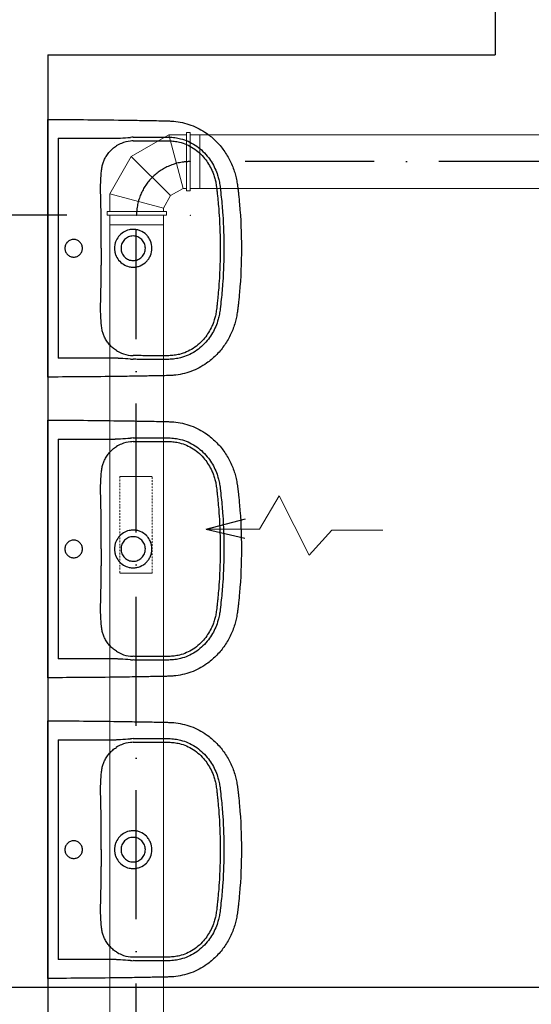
# Model space of a CAD drawing. Header units: millimetres. Extents: x 6491141 to 6692158, y 1846388 to 1929513.
# Tile 223 of 245: x 6664480 to 6665670, y 1901168 to 1903460. Entities that reach past the tile are written whole.
import ezdxf

# ---------------------------------------------------------------- set-up
doc = ezdxf.new("R2010")
doc.units = ezdxf.units.MM
doc.linetypes.add('ACAD_ISO10W100', pattern=[18, 12, -3, 0, -3])
doc.linetypes.add('DASHDOT', pattern=[1, 0.5, -0.25, 0, -0.25])
for name, color, linetype, lineweight in [('Koty VzT', 7, 'Continuous', 15), ('VZT', 130, 'Continuous', 18), ('VzT odtah', 3, 'Continuous', 18)]:
    doc.layers.add(name, color=color, linetype=linetype, lineweight=lineweight)
for name, color, linetype in [('Osy VzT', 253, 'ACAD_ISO10W100'), ('Stavba', 152, 'Continuous'), ('VzT šipky', 7, 'Continuous')]:
    doc.layers.add(name, color=color, linetype=linetype)
doc.styles.add('romans', font='arial.ttf', dxfattribs={"width": 0.8, "height": 140})
doc.dimstyles.new('koty50', dxfattribs={"dimtxt": 100, "dimasz": 100, "dimexe": 20, "dimexo": 100, "dimgap": 50, "dimtad": 3, "dimdec": 0, "dimtxsty": 'romans', "dimblk": 'OBLIQUE', "dimcen": -3, "dimclrd": 7, "dimclre": 7, "dimclrt": 7, "dimadec": 0, "dimazin": 0, "dimtfac": 1, "dimtdec": 0, "dimtmove": 0, "dimatfit": 3, "dimldrblk": 'OPEN30', "dimfxl": 1, "dimarcsym": 0})

# ---------------------------------------------------------------- blocks, each defined once
blk = doc.blocks.new('_Oblique')
at = {"color": 0, "lineweight": -2}
blk.add_line((-0.5, -0.5), (0.5, 0.5), dxfattribs=at)
blk = doc.blocks.new('*D12')
at = {"layer": 'DEFPOINTS', "color": 0, "transparency": 16777216}
for p in [(6663581, 1903004.7), (6664689.3, 1903004.7, -4), (6664689.3, 1899982.2, -4)]:
    blk.add_point(p, dxfattribs=at)
at = {"layer": 'Koty VzT', "color": 7, "lineweight": -2, "transparency": 16777216}
for p, q in [((6664589.3, 1903004.7), (6663561, 1903004.7)), ((6663581, 1899982.2), (6663581, 1903004.7)), ((6664589.3, 1899982.2), (6663561, 1899982.2))]:
    blk.add_line(p, q, dxfattribs=at)
at = {"layer": 'Koty VzT', "color": 7, "lineweight": -2, "transparency": 16777216, "xscale": 100, "yscale": 100, "zscale": 100}
for p, rotation in [((6663581, 1903004.7), 90), ((6663581, 1899982.2), 270)]:
    blk.add_blockref('_Oblique', p, dxfattribs=dict(at, rotation=rotation))
at = {"layer": 'Koty VzT', "color": 7, "transparency": 16777216, "insert": (6663459.5, 1901493.4), "char_height": 140, "attachment_point": 5, "rotation": 90, "style": 'romans'}
blk.add_mtext('3000', dxfattribs=at)
blk = doc.blocks.new('_Open30')
at = {"color": 0, "linetype": 'ByBlock', "lineweight": -2}
for p, q in [((-1, 0.268), (0, 0)), ((0, 0), (-1, -0.268)), ((0, 0), (-1, 0))]:
    blk.add_line(p, q, dxfattribs=at)

msp = doc.modelspace()

# ---------------------------------------------------------------- linework, layer by layer
at = {"layer": 'Osy VzT', "ltscale": 25}
for p, q in [((6673406.5, 1903129.4, -4), (6664899, 1903129.4, -4)), ((6664750.7, 1900015.7), (6664750.7, 1902971.8))]:
    msp.add_line(p, q, dxfattribs=at)
msp.add_arc((6664876.7, 1903004.5, -4), 125, 90, 180, dxfattribs=at)
at = {"layer": 'Stavba'}
for p, q in [((6665585.7, 1903877.8), (6665585.7, 1903377.8)), ((6664545.7, 1903377.8), (6665585.7, 1903377.8)), ((6664545.7, 1903377.8), (6664545.7, 1899567.8)), ((6664545.7, 1902640.6), (6664545.7, 1903215)), ((6664569.4, 1903183.7), (6664569.4, 1902671.8)), ((6664569.4, 1903183.7), (6664700.4, 1903183.7)), ((6664700.4, 1903172.9), (6664700.4, 1903172.9)), ((6664668.9, 1903091.5), (6664668.9, 1903091.6)), ((6664668.9, 1902764), (6664668.9, 1902764)), ((6664700.4, 1902671.8), (6664569.4, 1902671.8)), ((6664545.7, 1901940.6), (6664545.7, 1902515)), ((6664569.4, 1902483.7), (6664569.4, 1901971.8)), ((6664569.4, 1902483.7), (6664700.4, 1902483.7)), ((6664700.4, 1902472.9), (6664700.4, 1902472.9)), ((6664668.9, 1902391.5), (6664668.9, 1902391.6)), ((6664668.9, 1902064), (6664668.9, 1902064)), ((6664700.4, 1901971.8), (6664569.4, 1901971.8)), ((6664545.7, 1901240.6), (6664545.7, 1901815)), ((6664569.4, 1901783.7), (6664569.4, 1901271.8)), ((6664569.4, 1901783.7), (6664700.4, 1901783.7)), ((6664700.4, 1901772.9), (6664700.4, 1901772.9)), ((6664668.9, 1901691.5), (6664668.9, 1901691.6)), ((6664668.9, 1901364), (6664668.9, 1901364)), ((6664700.4, 1901271.8), (6664569.4, 1901271.8)), ((6659435.6, 1901207.8), (6682005.6, 1901207.8))]:
    msp.add_line(p, q, dxfattribs=at)
for centre, radius, start, end in [((6664534.2, 1906100.1), 2921.3, 273.5337, 273.9922), ((6664745.9, 1903098.3), 79.3, 95.7787, 111.7851), ((6664752.5, 1902972.8), 213.6, 92.2856, 93.9922), ((6664748.1, 1903077.1), 100.7, 92.346, 95.7787), ((6664741, 1903110.5), 66.2, 111.7851, 123.2172), ((6664744, 1902928.5), 43.2, 90.0338, 102.5663), ((6656090.7, 1902948.5), 8579.1, 359.8615, 0.12365), ((6672375.9, 1902909.2), 7706.2, 179.8615, 180.15334), ((6664744, 1902927), 43.2, 257.4217, 269.9782), ((6664743.7, 1902750.3), 72, 237.2465, 247.7513), ((6664582.4, 1900488.7), 2186.5, 85.9307, 86.5434), ((6664744.9, 1902753), 75, 247.7513, 264.6849), ((6664751.5, 1902865.1), 195.9, 265.9307, 267.7915), ((6664750.7, 1902815.7), 137.9, 264.6849, 267.1904), ((6664534.2, 1905400.1), 2921.3, 273.5337, 273.9922), ((6664752.5, 1902272.8), 213.6, 92.2856, 93.9922), ((6664741, 1902410.5), 66.2, 111.7851, 123.2172), ((6664745.9, 1902398.3), 79.3, 95.7787, 111.7851), ((6664748.1, 1902377.1), 100.7, 92.346, 95.7787), ((6656090.7, 1902248.5), 8579.1, 359.8615, 0.12365), ((6664744, 1902228.5), 43.2, 90.0338, 102.5663), ((6672375.9, 1902209.2), 7706.2, 179.8615, 180.15334), ((6664744, 1902227), 43.2, 257.4217, 269.9782), ((6664743.7, 1902050.3), 72, 237.2465, 247.7513), ((6664744.9, 1902053), 75, 247.7513, 264.6849), ((6664582.4, 1899788.7), 2186.5, 85.9307, 86.5434), ((6664751.5, 1902165.1), 195.9, 265.9307, 267.7915), ((6664750.7, 1902115.7), 137.9, 264.6849, 267.1904), ((6664534.2, 1904700.1), 2921.3, 273.5337, 273.9922), ((6664745.9, 1901698.3), 79.3, 95.7787, 111.7851), ((6664752.5, 1901572.8), 213.6, 92.2856, 93.9922), ((6664748.1, 1901677.1), 100.7, 92.346, 95.7787), ((6664741, 1901710.5), 66.2, 111.7851, 123.2172), ((6664744, 1901528.5), 43.2, 90.0338, 102.5663), ((6656090.7, 1901548.5), 8579.1, 359.8615, 0.12365), ((6672375.9, 1901509.2), 7706.2, 179.8615, 180.15334), ((6664744, 1901527), 43.2, 257.4217, 269.9782), ((6664743.7, 1901350.3), 72, 237.2465, 247.7513), ((6664582.4, 1899088.7), 2186.5, 85.9307, 86.5434), ((6664744.9, 1901353), 75, 247.7513, 264.6849), ((6664750.7, 1901415.7), 137.9, 264.6849, 267.1904), ((6664751.5, 1901465.1), 195.9, 265.9307, 267.7915)]:
    msp.add_arc(centre, radius, start, end, dxfattribs=at)
for points, degree, knots in [([(6664545.7, 1903227.7), (6664545.7, 1903227.8), (6664561.1, 1903227.7), (6664569.4, 1903227.6)], 1, [600.373143, 600.373143, 600.51024, 615.933195, 624.329372, 624.329372]), ([(6664569.4, 1903227.6), (6664595.7, 1903227.5), (6664649.2, 1903227.1), (6664718, 1903226.2), (6664766.2, 1903225.4), (6664794.2, 1903224.9), (6664809.3, 1903224.6), (6664822.1, 1903224.3), (6664828.8, 1903224.1), (6664834.4, 1903223.8), (6664850.5, 1903222.5), (6664878.9, 1903216.3), (6664911.8, 1903198.9), (6664936.9, 1903177.7), (6664955.5, 1903155.8), (6664970.4, 1903130.9), (6664979, 1903109), (6664983.7, 1903091.3), (6664985.7, 1903079.9), (6664987, 1903069.9), (6664988, 1903061.5), (6664989.5, 1903048.3), (6664993.8, 1903003.8), (6664995.7, 1902961.9), (6664995.7, 1902927.8)], 3, [624.329372, 624.329372, 624.329372, 624.329372, 702.954481, 784.872453, 830.951627, 847.339519, 869.099473, 876.286618, 885.594721, 889.203185, 893.06913, 934.29152, 975.506743, 1003.663293, 1032.591568, 1061.523462, 1090.200355, 1103.007356, 1116.545068, 1124.93032, 1133.080278, 1141.824147, 1164.862029, 1267.315864, 1267.315864, 1267.315864, 1267.315864]), ([(6664743.9, 1903186.2), (6664745.9, 1903186.3), (6664750.1, 1903186.4), (6664755.1, 1903186.4), (6664761.8, 1903186.4), (6664768.3, 1903186.5), (6664780.6, 1903186.6), (6664791.1, 1903186.6), (6664801.3, 1903186.6), (6664807.6, 1903186.6), (6664814.5, 1903186.6), (6664821.1, 1903186.6), (6664827.5, 1903186.4), (6664833.9, 1903186.1), (6664843.2, 1903185.1), (6664855.9, 1903182.7), (6664871.9, 1903177.2), (6664888.1, 1903168.4), (6664903.2, 1903156.8), (6664919.8, 1903139.3), (6664932.4, 1903119.1), (6664939.9, 1903099.9), (6664942.9, 1903089), (6664944.5, 1903081.4), (6664945.5, 1903075.1), (6664946.9, 1903063.6), (6664949.5, 1903040.4), (6664953.6, 1902993.6), (6664954.9, 1902953.8), (6664954.9, 1902927.8)], 3, [175.048841, 175.048841, 175.048841, 175.048841, 180.891155, 187.66553, 190.097243, 200.971297, 207.107662, 226.924402, 232.691241, 237.690518, 245.872119, 253.117634, 257.691167, 265.085682, 272.24233, 285.758915, 303.884333, 322.571574, 341.132044, 360.794246, 394.866598, 411.87741, 422.527365, 428.832371, 434.893076, 441.844009, 463.483086, 504.881463, 582.882709, 582.882709, 582.882709, 582.882709]), ([(6664743.9, 1903177.7), (6664745.8, 1903177.8), (6664749, 1903177.8), (6664754, 1903177.8), (6664761.9, 1903177.8), (6664770.4, 1903177.9), (6664780.8, 1903178), (6664789.8, 1903178), (6664802.5, 1903178), (6664814.8, 1903178), (6664825.9, 1903178), (6664833.3, 1903177.7), (6664841.5, 1903176.9), (6664853.3, 1903174.7), (6664868.3, 1903169.7), (6664883.9, 1903161.2), (6664898, 1903150.2), (6664913.6, 1903133.6), (6664924.2, 1903116.5), (6664930.3, 1903101.7), (6664933.1, 1903093.4), (6664935, 1903086.4), (6664936.4, 1903079.3), (6664937.3, 1903073.3), (6664938.3, 1903065.7), (6664939.3, 1903056.2), (6664941.5, 1903035.7), (6664945.1, 1902992.7), (6664946.5, 1902953.6), (6664946.5, 1902927.8)], 3, [979.515725, 979.515725, 979.515725, 979.515725, 984.998793, 989.193783, 994.506217, 1008.836262, 1014.564091, 1025.67181, 1035.775102, 1052.873813, 1062.576161, 1068.957794, 1075.078432, 1087.407323, 1104.896786, 1122.232394, 1140.496235, 1158.413781, 1190.38659, 1200.50569, 1206.374096, 1216.605643, 1222.213255, 1228.037047, 1234.961214, 1245.092548, 1256.793198, 1296.845648, 1374.248337, 1374.248337, 1374.248337, 1374.248337]), ([(6664668.9, 1903091.6), (6664669, 1903094.2), (6664669.4, 1903099.3), (6664670.1, 1903108), (6664671.3, 1903117.1), (6664673.7, 1903126.5), (6664677.3, 1903135.4), (6664682.4, 1903144.1), (6664688.9, 1903152.5), (6664696.3, 1903159.9), (6664701.9, 1903164), (6664704.8, 1903165.9)], 3, [850.913163, 850.913163, 850.913163, 850.913163, 858.963388, 866.231581, 877.085686, 886.260054, 895.260314, 905.875022, 916.564351, 927.072225, 937.310546, 937.310546, 937.310546, 937.310546]), ([(6664669.8, 1902967), (6664669.7, 1902979.5), (6664669.6, 1902996.1), (6664669.1, 1903022.2), (6664668.5, 1903040.7), (6664668.2, 1903060.4), (6664668.2, 1903073.4), (6664668.5, 1903084), (6664668.8, 1903089.2), (6664668.9, 1903091.5)], 3, [726.376125, 726.376125, 726.376125, 726.376125, 763.622224, 776.430836, 804.676477, 819.055623, 835.490807, 843.719456, 850.904433, 850.904433, 850.904433, 850.904433]), ([(6664734.6, 1902970.7), (6664729.8, 1902969.7), (6664720.6, 1902965.9), (6664709.4, 1902955.9), (6664703.4, 1902944.9), (6664700.9, 1902935.3), (6664700.5, 1902930.3), (6664700.5, 1902927.8)], 3, [9.459226, 9.459226, 9.459226, 9.459226, 24.117237, 38.862114, 53.669389, 61.303478, 68.668558, 68.668558, 68.668558, 68.668558]), ([(6664787.4, 1902927.8), (6664787.4, 1902933.6), (6664785.7, 1902942.3), (6664780.3, 1902952.5), (6664773, 1902961.4), (6664763.4, 1902967.9), (6664752.4, 1902971.2), (6664746.8, 1902971.8), (6664743.9, 1902971.8)], 3, [-68.665418, -68.665418, -68.665418, -68.665418, -51.296816, -42.590342, -34.181869, -16.861064, -8.510528, 0, 0, 0, 0]), ([(6664625.9, 1902927.8), (6664625.9, 1902930.5), (6664624.8, 1902935.8), (6664620.3, 1902942.7), (6664613.6, 1902947.3), (6664605.6, 1902948.9), (6664597.6, 1902947.3), (6664590.8, 1902942.7), (6664586.3, 1902935.9), (6664585.2, 1902930.5), (6664585.2, 1902927.8)], 3, [0, 0, 0, 0, 8.041153, 16.003729, 24.145465, 32.059, 40.064065, 48.100306, 56.065262, 64.20975, 64.20975, 64.20975, 64.20975]), ([(6664743.9, 1902956.4), (6664742, 1902956.4), (6664738.3, 1902956), (6664732.9, 1902954.4), (6664728, 1902951.7), (6664723.8, 1902948.1), (6664720.3, 1902943.8), (6664716.8, 1902937.2), (6664715.6, 1902931.6), (6664715.6, 1902927.8)], 3, [44.736035, 44.736035, 44.736035, 44.736035, 50.403646, 55.91951, 61.571197, 67.020032, 72.442686, 78.078755, 89.405769, 89.405769, 89.405769, 89.405769]), ([(6664772.2, 1902927.8), (6664772.2, 1902929.7), (6664771.9, 1902933.5), (6664770.2, 1902938.9), (6664767.6, 1902943.8), (6664764.1, 1902948.1), (6664759.8, 1902951.7), (6664753.3, 1902955.3), (6664747.7, 1902956.4), (6664743.9, 1902956.4)], 3, [0, 0, 0, 0, 5.771404, 11.358994, 16.760694, 22.424371, 27.849839, 33.48032, 44.736035, 44.736035, 44.736035, 44.736035]), ([(6664995.7, 1902927.8), (6664995.7, 1902893.6), (6664993.8, 1902851.8), (6664989.5, 1902807.3), (6664988, 1902794.1), (6664987, 1902785.7), (6664985.7, 1902775.7), (6664983.7, 1902764.3), (6664979, 1902746.6), (6664970.4, 1902724.7), (6664955.5, 1902699.8), (6664936.9, 1902677.9), (6664911.8, 1902656.7), (6664878.9, 1902639.3), (6664850.5, 1902633.1), (6664834.4, 1902631.8), (6664828.8, 1902631.4), (6664822.1, 1902631.3), (6664809.3, 1902631), (6664794.2, 1902630.7), (6664766.2, 1902630.2), (6664718, 1902629.4), (6664649.2, 1902628.5), (6664595.7, 1902628.3), (6664569.4, 1902628)], 3, [-642.986491, -642.986491, -642.986491, -642.986491, -540.532657, -517.494775, -508.750906, -500.600948, -492.215696, -478.677984, -465.870983, -437.194089, -408.262196, -379.333921, -351.177371, -309.962147, -268.739757, -264.873812, -261.265349, -251.957246, -244.770101, -223.010147, -206.622255, -160.54308, -78.625109, 0, 0, 0, 0]), ([(6664585.2, 1902927.8), (6664585.2, 1902925.1), (6664586.3, 1902919.7), (6664590.8, 1902912.9), (6664597.6, 1902908.3), (6664605.6, 1902906.7), (6664613.6, 1902908.3), (6664620.3, 1902912.9), (6664624.8, 1902919.8), (6664625.9, 1902925.1), (6664625.9, 1902927.8)], 3, [64.20975, 64.20975, 64.20975, 64.20975, 72.354238, 80.319194, 88.355435, 96.3605, 104.274035, 112.415771, 120.378347, 128.4195, 128.4195, 128.4195, 128.4195]), ([(6664700.5, 1902927.8), (6664700.5, 1902925.3), (6664700.9, 1902920.3), (6664703.4, 1902910.7), (6664709.4, 1902899.7), (6664720.6, 1902889.7), (6664729.8, 1902885.9), (6664734.6, 1902884.9)], 3, [68.668558, 68.668558, 68.668558, 68.668558, 76.033638, 83.667727, 98.475003, 113.219879, 127.877891, 127.877891, 127.877891, 127.877891]), ([(6664715.6, 1902927.8), (6664715.6, 1902924), (6664716.8, 1902918.4), (6664720.3, 1902911.8), (6664723.8, 1902907.5), (6664728, 1902903.9), (6664732.9, 1902901.2), (6664738.3, 1902899.6), (6664742, 1902899.2), (6664743.9, 1902899.2)], 3, [89.405769, 89.405769, 89.405769, 89.405769, 100.732783, 106.368852, 111.791506, 117.240341, 122.892028, 128.407892, 134.075503, 134.075503, 134.075503, 134.075503]), ([(6664743.9, 1902899.2), (6664747.7, 1902899.2), (6664753.3, 1902900.3), (6664759.8, 1902903.9), (6664764.1, 1902907.5), (6664767.6, 1902911.8), (6664770.2, 1902916.7), (6664771.9, 1902922.1), (6664772.2, 1902925.9), (6664772.2, 1902927.8)], 3, [134.075503, 134.075503, 134.075503, 134.075503, 145.331218, 150.961699, 156.387167, 162.050844, 167.452544, 173.040134, 178.811538, 178.811538, 178.811538, 178.811538]), ([(6664743.9, 1902883.8), (6664746.8, 1902883.8), (6664752.4, 1902884.4), (6664763.4, 1902887.7), (6664773, 1902894.2), (6664780.3, 1902903.1), (6664785.7, 1902913.3), (6664787.4, 1902922), (6664787.4, 1902927.8)], 3, [137.337116, 137.337116, 137.337116, 137.337116, 145.847644, 154.19818, 171.518985, 179.927458, 188.633932, 206.002534, 206.002534, 206.002534, 206.002534]), ([(6664946.5, 1902927.8), (6664946.5, 1902902), (6664945.1, 1902862.8), (6664941.5, 1902819.9), (6664939.3, 1902799.4), (6664938.3, 1902789.9), (6664937.3, 1902782.3), (6664936.4, 1902776.3), (6664935, 1902769.2), (6664933.1, 1902762.2), (6664930.3, 1902753.9), (6664924.2, 1902739.1), (6664913.6, 1902722), (6664898, 1902705.4), (6664883.9, 1902694.4), (6664868.3, 1902685.9), (6664853.3, 1902680.9), (6664841.5, 1902678.7), (6664833.3, 1902677.9), (6664825.9, 1902677.6), (6664814.8, 1902677.6), (6664802.5, 1902677.6), (6664789.8, 1902677.6), (6664780.8, 1902677.6), (6664770.4, 1902677.7), (6664761.9, 1902677.8), (6664754, 1902677.8), (6664749, 1902677.8), (6664745.8, 1902677.8), (6664743.9, 1902677.9)], 3, [0, 0, 0, 0, 77.402688, 117.455139, 129.155789, 139.287123, 146.21129, 152.035082, 157.642694, 167.874241, 173.742647, 183.861746, 215.834556, 233.752102, 252.015943, 269.351551, 286.841014, 299.169905, 305.290543, 311.672176, 321.374524, 338.473235, 348.576526, 359.684246, 365.412075, 379.74212, 385.054554, 389.249544, 394.732611, 394.732611, 394.732611, 394.732611]), ([(6664954.9, 1902927.8), (6664954.9, 1902901.8), (6664953.6, 1902862), (6664949.5, 1902815.1), (6664946.9, 1902792), (6664945.5, 1902780.5), (6664944.5, 1902774.1), (6664942.9, 1902766.6), (6664939.9, 1902755.7), (6664932.4, 1902736.5), (6664919.8, 1902716.3), (6664903.2, 1902698.8), (6664888.1, 1902687.2), (6664871.9, 1902678.3), (6664855.9, 1902672.9), (6664843.2, 1902670.5), (6664833.9, 1902669.5), (6664827.5, 1902669.2), (6664821.1, 1902669), (6664814.5, 1902669), (6664807.6, 1902669), (6664801.3, 1902669), (6664791.1, 1902669), (6664780.6, 1902669), (6664768.3, 1902669.1), (6664761.8, 1902669.2), (6664755.1, 1902669.2), (6664750.1, 1902669.2), (6664745.9, 1902669.3), (6664743.9, 1902669.4)], 3, [582.882709, 582.882709, 582.882709, 582.882709, 660.883955, 702.282331, 723.921408, 730.872341, 736.933047, 743.238052, 753.888008, 770.898819, 804.971172, 824.633373, 843.193843, 861.881084, 880.006503, 893.523087, 900.679736, 908.07425, 912.647783, 919.893298, 928.074899, 933.074176, 938.841015, 958.657755, 964.79412, 975.668174, 978.099887, 984.874262, 990.716576, 990.716576, 990.716576, 990.716576]), ([(6664668.9, 1902764), (6664668.8, 1902766.4), (6664668.5, 1902771.6), (6664668.2, 1902782.2), (6664668.2, 1902795.2), (6664668.5, 1902814.9), (6664669.1, 1902833.3), (6664669.6, 1902859.4), (6664669.8, 1902876.1), (6664669.8, 1902888.5)], 3, [523.343903, 523.343903, 523.343903, 523.343903, 530.528881, 538.757529, 555.192714, 569.57186, 597.8175, 610.626113, 647.872212, 647.872212, 647.872212, 647.872212]), ([(6664704.8, 1902689.7), (6664701.9, 1902691.5), (6664696.3, 1902695.7), (6664688.9, 1902703.1), (6664682.4, 1902711.5), (6664677.3, 1902720.2), (6664673.7, 1902729.1), (6664671.3, 1902738.5), (6664670.1, 1902747.6), (6664669.4, 1902756.3), (6664669, 1902761.4), (6664668.9, 1902764)], 3, [436.937791, 436.937791, 436.937791, 436.937791, 447.176112, 457.683986, 468.373315, 478.988023, 487.988283, 497.162651, 508.016755, 515.284948, 523.335174, 523.335174, 523.335174, 523.335174]), ([(6664569.4, 1902628), (6664561.1, 1902627.9), (6664545.7, 1902627.8), (6664545.7, 1902627.9)], 1, [0, 0, 8.396177, 23.819133, 23.95623, 23.95623]), ([(6664545.7, 1902527.7), (6664545.7, 1902527.8), (6664561.1, 1902527.7), (6664569.4, 1902527.6)], 1, [600.373143, 600.373143, 600.51024, 615.933195, 624.329372, 624.329372]), ([(6664569.4, 1902527.6), (6664595.7, 1902527.5), (6664649.2, 1902527.1), (6664718, 1902526.2), (6664766.2, 1902525.4), (6664794.2, 1902524.9), (6664809.3, 1902524.6), (6664822.1, 1902524.3), (6664828.8, 1902524.1), (6664834.4, 1902523.8), (6664850.5, 1902522.5), (6664878.9, 1902516.3), (6664911.8, 1902498.9), (6664936.9, 1902477.7), (6664955.5, 1902455.8), (6664970.4, 1902430.9), (6664979, 1902409), (6664983.7, 1902391.3), (6664985.7, 1902379.9), (6664987, 1902369.9), (6664988, 1902361.5), (6664989.5, 1902348.3), (6664993.8, 1902303.8), (6664995.7, 1902261.9), (6664995.7, 1902227.8)], 3, [624.329372, 624.329372, 624.329372, 624.329372, 702.954481, 784.872453, 830.951627, 847.339519, 869.099473, 876.286618, 885.594721, 889.203185, 893.06913, 934.29152, 975.506743, 1003.663293, 1032.591568, 1061.523462, 1090.200355, 1103.007356, 1116.545068, 1124.93032, 1133.080278, 1141.824147, 1164.862029, 1267.315864, 1267.315864, 1267.315864, 1267.315864]), ([(6664743.9, 1902486.2), (6664745.9, 1902486.3), (6664750.1, 1902486.4), (6664755.1, 1902486.4), (6664761.8, 1902486.4), (6664768.3, 1902486.5), (6664780.6, 1902486.6), (6664791.1, 1902486.6), (6664801.3, 1902486.6), (6664807.6, 1902486.6), (6664814.5, 1902486.6), (6664821.1, 1902486.6), (6664827.5, 1902486.4), (6664833.9, 1902486.1), (6664843.2, 1902485.1), (6664855.9, 1902482.7), (6664871.9, 1902477.2), (6664888.1, 1902468.4), (6664903.2, 1902456.8), (6664919.8, 1902439.3), (6664932.4, 1902419.1), (6664939.9, 1902399.9), (6664942.9, 1902389), (6664944.5, 1902381.4), (6664945.5, 1902375.1), (6664946.9, 1902363.6), (6664949.5, 1902340.4), (6664953.6, 1902293.6), (6664954.9, 1902253.8), (6664954.9, 1902227.8)], 3, [175.048841, 175.048841, 175.048841, 175.048841, 180.891155, 187.66553, 190.097243, 200.971297, 207.107662, 226.924402, 232.691241, 237.690518, 245.872119, 253.117634, 257.691167, 265.085682, 272.24233, 285.758915, 303.884333, 322.571574, 341.132044, 360.794246, 394.866598, 411.87741, 422.527365, 428.832371, 434.893076, 441.844009, 463.483086, 504.881463, 582.882709, 582.882709, 582.882709, 582.882709]), ([(6664668.9, 1902391.6), (6664669, 1902394.2), (6664669.4, 1902399.3), (6664670.1, 1902408), (6664671.3, 1902417.1), (6664673.7, 1902426.5), (6664677.3, 1902435.4), (6664682.4, 1902444.1), (6664688.9, 1902452.5), (6664696.3, 1902459.9), (6664701.9, 1902464), (6664704.8, 1902465.9)], 3, [850.913163, 850.913163, 850.913163, 850.913163, 858.963388, 866.231581, 877.085686, 886.260054, 895.260314, 905.875022, 916.564351, 927.072225, 937.310546, 937.310546, 937.310546, 937.310546]), ([(6664743.9, 1902477.7), (6664745.8, 1902477.8), (6664749, 1902477.8), (6664754, 1902477.8), (6664761.9, 1902477.8), (6664770.4, 1902477.9), (6664780.8, 1902478), (6664789.8, 1902478), (6664802.5, 1902478), (6664814.8, 1902478), (6664825.9, 1902478), (6664833.3, 1902477.7), (6664841.5, 1902476.9), (6664853.3, 1902474.7), (6664868.3, 1902469.7), (6664883.9, 1902461.2), (6664898, 1902450.2), (6664913.6, 1902433.6), (6664924.2, 1902416.5), (6664930.3, 1902401.7), (6664933.1, 1902393.4), (6664935, 1902386.4), (6664936.4, 1902379.3), (6664937.3, 1902373.3), (6664938.3, 1902365.7), (6664939.3, 1902356.2), (6664941.5, 1902335.7), (6664945.1, 1902292.7), (6664946.5, 1902253.6), (6664946.5, 1902227.8)], 3, [979.515725, 979.515725, 979.515725, 979.515725, 984.998793, 989.193783, 994.506217, 1008.836262, 1014.564091, 1025.67181, 1035.775102, 1052.873813, 1062.576161, 1068.957794, 1075.078432, 1087.407323, 1104.896786, 1122.232394, 1140.496235, 1158.413781, 1190.38659, 1200.50569, 1206.374096, 1216.605643, 1222.213255, 1228.037047, 1234.961214, 1245.092548, 1256.793198, 1296.845648, 1374.248337, 1374.248337, 1374.248337, 1374.248337]), ([(6664669.8, 1902267), (6664669.7, 1902279.5), (6664669.6, 1902296.1), (6664669.1, 1902322.2), (6664668.5, 1902340.7), (6664668.2, 1902360.4), (6664668.2, 1902373.4), (6664668.5, 1902384), (6664668.8, 1902389.2), (6664668.9, 1902391.5)], 3, [726.376125, 726.376125, 726.376125, 726.376125, 763.622224, 776.430836, 804.676477, 819.055623, 835.490807, 843.719456, 850.904433, 850.904433, 850.904433, 850.904433]), ([(6664734.6, 1902270.7), (6664729.8, 1902269.7), (6664720.6, 1902265.9), (6664709.4, 1902255.9), (6664703.4, 1902244.9), (6664700.9, 1902235.3), (6664700.5, 1902230.3), (6664700.5, 1902227.8)], 3, [9.459226, 9.459226, 9.459226, 9.459226, 24.117237, 38.862114, 53.669389, 61.303478, 68.668558, 68.668558, 68.668558, 68.668558]), ([(6664787.4, 1902227.8), (6664787.4, 1902233.6), (6664785.7, 1902242.3), (6664780.3, 1902252.5), (6664773, 1902261.4), (6664763.4, 1902267.9), (6664752.4, 1902271.2), (6664746.8, 1902271.8), (6664743.9, 1902271.8)], 3, [-68.665418, -68.665418, -68.665418, -68.665418, -51.296816, -42.590342, -34.181869, -16.861064, -8.510528, 0, 0, 0, 0]), ([(6664625.9, 1902227.8), (6664625.9, 1902230.5), (6664624.8, 1902235.8), (6664620.3, 1902242.7), (6664613.6, 1902247.3), (6664605.6, 1902248.9), (6664597.6, 1902247.3), (6664590.8, 1902242.7), (6664586.3, 1902235.9), (6664585.2, 1902230.5), (6664585.2, 1902227.8)], 3, [0, 0, 0, 0, 8.041153, 16.003729, 24.145465, 32.059, 40.064065, 48.100306, 56.065262, 64.20975, 64.20975, 64.20975, 64.20975]), ([(6664743.9, 1902256.4), (6664742, 1902256.4), (6664738.3, 1902256), (6664732.9, 1902254.4), (6664728, 1902251.7), (6664723.8, 1902248.1), (6664720.3, 1902243.8), (6664716.8, 1902237.2), (6664715.6, 1902231.6), (6664715.6, 1902227.8)], 3, [44.736035, 44.736035, 44.736035, 44.736035, 50.403646, 55.91951, 61.571197, 67.020032, 72.442686, 78.078755, 89.405769, 89.405769, 89.405769, 89.405769]), ([(6664772.2, 1902227.8), (6664772.2, 1902229.7), (6664771.9, 1902233.5), (6664770.2, 1902238.9), (6664767.6, 1902243.8), (6664764.1, 1902248.1), (6664759.8, 1902251.7), (6664753.3, 1902255.3), (6664747.7, 1902256.4), (6664743.9, 1902256.4)], 3, [0, 0, 0, 0, 5.771404, 11.358994, 16.760694, 22.424371, 27.849839, 33.48032, 44.736035, 44.736035, 44.736035, 44.736035]), ([(6664995.7, 1902227.8), (6664995.7, 1902193.6), (6664993.8, 1902151.8), (6664989.5, 1902107.3), (6664988, 1902094.1), (6664987, 1902085.7), (6664985.7, 1902075.7), (6664983.7, 1902064.3), (6664979, 1902046.6), (6664970.4, 1902024.7), (6664955.5, 1901999.8), (6664936.9, 1901977.9), (6664911.8, 1901956.7), (6664878.9, 1901939.3), (6664850.5, 1901933.1), (6664834.4, 1901931.8), (6664828.8, 1901931.4), (6664822.1, 1901931.3), (6664809.3, 1901931), (6664794.2, 1901930.7), (6664766.2, 1901930.2), (6664718, 1901929.4), (6664649.2, 1901928.5), (6664595.7, 1901928.3), (6664569.4, 1901928)], 3, [-642.986491, -642.986491, -642.986491, -642.986491, -540.532657, -517.494775, -508.750906, -500.600948, -492.215696, -478.677984, -465.870983, -437.194089, -408.262196, -379.333921, -351.177371, -309.962147, -268.739757, -264.873812, -261.265349, -251.957246, -244.770101, -223.010147, -206.622255, -160.54308, -78.625109, 0, 0, 0, 0]), ([(6664585.2, 1902227.8), (6664585.2, 1902225.1), (6664586.3, 1902219.7), (6664590.8, 1902212.9), (6664597.6, 1902208.3), (6664605.6, 1902206.7), (6664613.6, 1902208.3), (6664620.3, 1902212.9), (6664624.8, 1902219.8), (6664625.9, 1902225.1), (6664625.9, 1902227.8)], 3, [64.20975, 64.20975, 64.20975, 64.20975, 72.354238, 80.319194, 88.355435, 96.3605, 104.274035, 112.415771, 120.378347, 128.4195, 128.4195, 128.4195, 128.4195]), ([(6664700.5, 1902227.8), (6664700.5, 1902225.3), (6664700.9, 1902220.3), (6664703.4, 1902210.7), (6664709.4, 1902199.7), (6664720.6, 1902189.7), (6664729.8, 1902185.9), (6664734.6, 1902184.9)], 3, [68.668558, 68.668558, 68.668558, 68.668558, 76.033638, 83.667727, 98.475003, 113.219879, 127.877891, 127.877891, 127.877891, 127.877891]), ([(6664715.6, 1902227.8), (6664715.6, 1902224), (6664716.8, 1902218.4), (6664720.3, 1902211.8), (6664723.8, 1902207.5), (6664728, 1902203.9), (6664732.9, 1902201.2), (6664738.3, 1902199.6), (6664742, 1902199.2), (6664743.9, 1902199.2)], 3, [89.405769, 89.405769, 89.405769, 89.405769, 100.732783, 106.368852, 111.791506, 117.240341, 122.892028, 128.407892, 134.075503, 134.075503, 134.075503, 134.075503]), ([(6664743.9, 1902199.2), (6664747.7, 1902199.2), (6664753.3, 1902200.3), (6664759.8, 1902203.9), (6664764.1, 1902207.5), (6664767.6, 1902211.8), (6664770.2, 1902216.7), (6664771.9, 1902222.1), (6664772.2, 1902225.9), (6664772.2, 1902227.8)], 3, [134.075503, 134.075503, 134.075503, 134.075503, 145.331218, 150.961699, 156.387167, 162.050844, 167.452544, 173.040134, 178.811538, 178.811538, 178.811538, 178.811538]), ([(6664743.9, 1902183.8), (6664746.8, 1902183.8), (6664752.4, 1902184.4), (6664763.4, 1902187.7), (6664773, 1902194.2), (6664780.3, 1902203.1), (6664785.7, 1902213.3), (6664787.4, 1902222), (6664787.4, 1902227.8)], 3, [137.337116, 137.337116, 137.337116, 137.337116, 145.847644, 154.19818, 171.518985, 179.927458, 188.633932, 206.002534, 206.002534, 206.002534, 206.002534]), ([(6664946.5, 1902227.8), (6664946.5, 1902202), (6664945.1, 1902162.8), (6664941.5, 1902119.9), (6664939.3, 1902099.4), (6664938.3, 1902089.9), (6664937.3, 1902082.3), (6664936.4, 1902076.3), (6664935, 1902069.2), (6664933.1, 1902062.2), (6664930.3, 1902053.9), (6664924.2, 1902039.1), (6664913.6, 1902022), (6664898, 1902005.4), (6664883.9, 1901994.4), (6664868.3, 1901985.9), (6664853.3, 1901980.9), (6664841.5, 1901978.7), (6664833.3, 1901977.9), (6664825.9, 1901977.6), (6664814.8, 1901977.6), (6664802.5, 1901977.6), (6664789.8, 1901977.6), (6664780.8, 1901977.6), (6664770.4, 1901977.7), (6664761.9, 1901977.8), (6664754, 1901977.8), (6664749, 1901977.8), (6664745.8, 1901977.8), (6664743.9, 1901977.9)], 3, [0, 0, 0, 0, 77.402688, 117.455139, 129.155789, 139.287123, 146.21129, 152.035082, 157.642694, 167.874241, 173.742647, 183.861746, 215.834556, 233.752102, 252.015943, 269.351551, 286.841014, 299.169905, 305.290543, 311.672176, 321.374524, 338.473235, 348.576526, 359.684246, 365.412075, 379.74212, 385.054554, 389.249544, 394.732611, 394.732611, 394.732611, 394.732611]), ([(6664954.9, 1902227.8), (6664954.9, 1902201.8), (6664953.6, 1902162), (6664949.5, 1902115.1), (6664946.9, 1902092), (6664945.5, 1902080.5), (6664944.5, 1902074.1), (6664942.9, 1902066.6), (6664939.9, 1902055.7), (6664932.4, 1902036.5), (6664919.8, 1902016.3), (6664903.2, 1901998.8), (6664888.1, 1901987.2), (6664871.9, 1901978.3), (6664855.9, 1901972.9), (6664843.2, 1901970.5), (6664833.9, 1901969.5), (6664827.5, 1901969.2), (6664821.1, 1901969), (6664814.5, 1901969), (6664807.6, 1901969), (6664801.3, 1901969), (6664791.1, 1901969), (6664780.6, 1901969), (6664768.3, 1901969.1), (6664761.8, 1901969.2), (6664755.1, 1901969.2), (6664750.1, 1901969.2), (6664745.9, 1901969.3), (6664743.9, 1901969.4)], 3, [582.882709, 582.882709, 582.882709, 582.882709, 660.883955, 702.282331, 723.921408, 730.872341, 736.933047, 743.238052, 753.888008, 770.898819, 804.971172, 824.633373, 843.193843, 861.881084, 880.006503, 893.523087, 900.679736, 908.07425, 912.647783, 919.893298, 928.074899, 933.074176, 938.841015, 958.657755, 964.79412, 975.668174, 978.099887, 984.874262, 990.716576, 990.716576, 990.716576, 990.716576]), ([(6664668.9, 1902064), (6664668.8, 1902066.4), (6664668.5, 1902071.6), (6664668.2, 1902082.2), (6664668.2, 1902095.2), (6664668.5, 1902114.9), (6664669.1, 1902133.3), (6664669.6, 1902159.4), (6664669.8, 1902176.1), (6664669.8, 1902188.5)], 3, [523.343903, 523.343903, 523.343903, 523.343903, 530.528881, 538.757529, 555.192714, 569.57186, 597.8175, 610.626113, 647.872212, 647.872212, 647.872212, 647.872212]), ([(6664704.8, 1901989.7), (6664701.9, 1901991.5), (6664696.3, 1901995.7), (6664688.9, 1902003.1), (6664682.4, 1902011.5), (6664677.3, 1902020.2), (6664673.7, 1902029.1), (6664671.3, 1902038.5), (6664670.1, 1902047.6), (6664669.4, 1902056.3), (6664669, 1902061.4), (6664668.9, 1902064)], 3, [436.937791, 436.937791, 436.937791, 436.937791, 447.176112, 457.683986, 468.373315, 478.988023, 487.988283, 497.162651, 508.016755, 515.284948, 523.335174, 523.335174, 523.335174, 523.335174]), ([(6664569.4, 1901928), (6664561.1, 1901927.9), (6664545.7, 1901927.8), (6664545.7, 1901927.9)], 1, [0, 0, 8.396177, 23.819133, 23.95623, 23.95623]), ([(6664545.7, 1901827.7), (6664545.7, 1901827.8), (6664561.1, 1901827.7), (6664569.4, 1901827.6)], 1, [600.373143, 600.373143, 600.51024, 615.933195, 624.329372, 624.329372]), ([(6664569.4, 1901827.6), (6664595.7, 1901827.5), (6664649.2, 1901827.1), (6664718, 1901826.2), (6664766.2, 1901825.4), (6664794.2, 1901824.9), (6664809.3, 1901824.6), (6664822.1, 1901824.3), (6664828.8, 1901824.1), (6664834.4, 1901823.8), (6664850.5, 1901822.5), (6664878.9, 1901816.3), (6664911.8, 1901798.9), (6664936.9, 1901777.7), (6664955.5, 1901755.8), (6664970.4, 1901730.9), (6664979, 1901709), (6664983.7, 1901691.3), (6664985.7, 1901679.9), (6664987, 1901669.9), (6664988, 1901661.5), (6664989.5, 1901648.3), (6664993.8, 1901603.8), (6664995.7, 1901561.9), (6664995.7, 1901527.8)], 3, [624.329372, 624.329372, 624.329372, 624.329372, 702.954481, 784.872453, 830.951627, 847.339519, 869.099473, 876.286618, 885.594721, 889.203185, 893.06913, 934.29152, 975.506743, 1003.663293, 1032.591568, 1061.523462, 1090.200355, 1103.007356, 1116.545068, 1124.93032, 1133.080278, 1141.824147, 1164.862029, 1267.315864, 1267.315864, 1267.315864, 1267.315864]), ([(6664743.9, 1901786.2), (6664745.9, 1901786.3), (6664750.1, 1901786.4), (6664755.1, 1901786.4), (6664761.8, 1901786.4), (6664768.3, 1901786.5), (6664780.6, 1901786.6), (6664791.1, 1901786.6), (6664801.3, 1901786.6), (6664807.6, 1901786.6), (6664814.5, 1901786.6), (6664821.1, 1901786.6), (6664827.5, 1901786.4), (6664833.9, 1901786.1), (6664843.2, 1901785.1), (6664855.9, 1901782.7), (6664871.9, 1901777.2), (6664888.1, 1901768.4), (6664903.2, 1901756.8), (6664919.8, 1901739.3), (6664932.4, 1901719.1), (6664939.9, 1901699.9), (6664942.9, 1901689), (6664944.5, 1901681.4), (6664945.5, 1901675.1), (6664946.9, 1901663.6), (6664949.5, 1901640.4), (6664953.6, 1901593.6), (6664954.9, 1901553.8), (6664954.9, 1901527.8)], 3, [175.048841, 175.048841, 175.048841, 175.048841, 180.891155, 187.66553, 190.097243, 200.971297, 207.107662, 226.924402, 232.691241, 237.690518, 245.872119, 253.117634, 257.691167, 265.085682, 272.24233, 285.758915, 303.884333, 322.571574, 341.132044, 360.794246, 394.866598, 411.87741, 422.527365, 428.832371, 434.893076, 441.844009, 463.483086, 504.881463, 582.882709, 582.882709, 582.882709, 582.882709]), ([(6664743.9, 1901777.7), (6664745.8, 1901777.8), (6664749, 1901777.8), (6664754, 1901777.8), (6664761.9, 1901777.8), (6664770.4, 1901777.9), (6664780.8, 1901778), (6664789.8, 1901778), (6664802.5, 1901778), (6664814.8, 1901778), (6664825.9, 1901778), (6664833.3, 1901777.7), (6664841.5, 1901776.9), (6664853.3, 1901774.7), (6664868.3, 1901769.7), (6664883.9, 1901761.2), (6664898, 1901750.2), (6664913.6, 1901733.6), (6664924.2, 1901716.5), (6664930.3, 1901701.7), (6664933.1, 1901693.4), (6664935, 1901686.4), (6664936.4, 1901679.3), (6664937.3, 1901673.3), (6664938.3, 1901665.7), (6664939.3, 1901656.2), (6664941.5, 1901635.7), (6664945.1, 1901592.7), (6664946.5, 1901553.6), (6664946.5, 1901527.8)], 3, [979.515725, 979.515725, 979.515725, 979.515725, 984.998793, 989.193783, 994.506217, 1008.836262, 1014.564091, 1025.67181, 1035.775102, 1052.873813, 1062.576161, 1068.957794, 1075.078432, 1087.407323, 1104.896786, 1122.232394, 1140.496235, 1158.413781, 1190.38659, 1200.50569, 1206.374096, 1216.605643, 1222.213255, 1228.037047, 1234.961214, 1245.092548, 1256.793198, 1296.845648, 1374.248337, 1374.248337, 1374.248337, 1374.248337]), ([(6664668.9, 1901691.6), (6664669, 1901694.2), (6664669.4, 1901699.3), (6664670.1, 1901708), (6664671.3, 1901717.1), (6664673.7, 1901726.5), (6664677.3, 1901735.4), (6664682.4, 1901744.1), (6664688.9, 1901752.5), (6664696.3, 1901759.9), (6664701.9, 1901764), (6664704.8, 1901765.9)], 3, [850.913163, 850.913163, 850.913163, 850.913163, 858.963388, 866.231581, 877.085686, 886.260054, 895.260314, 905.875022, 916.564351, 927.072225, 937.310546, 937.310546, 937.310546, 937.310546]), ([(6664669.8, 1901567), (6664669.7, 1901579.5), (6664669.6, 1901596.1), (6664669.1, 1901622.2), (6664668.5, 1901640.7), (6664668.2, 1901660.4), (6664668.2, 1901673.4), (6664668.5, 1901684), (6664668.8, 1901689.2), (6664668.9, 1901691.5)], 3, [726.376125, 726.376125, 726.376125, 726.376125, 763.622224, 776.430836, 804.676477, 819.055623, 835.490807, 843.719456, 850.904433, 850.904433, 850.904433, 850.904433]), ([(6664734.6, 1901570.7), (6664729.8, 1901569.7), (6664720.6, 1901565.9), (6664709.4, 1901555.9), (6664703.4, 1901544.9), (6664700.9, 1901535.3), (6664700.5, 1901530.3), (6664700.5, 1901527.8)], 3, [9.459226, 9.459226, 9.459226, 9.459226, 24.117237, 38.862114, 53.669389, 61.303478, 68.668558, 68.668558, 68.668558, 68.668558]), ([(6664787.4, 1901527.8), (6664787.4, 1901533.6), (6664785.7, 1901542.3), (6664780.3, 1901552.5), (6664773, 1901561.4), (6664763.4, 1901567.9), (6664752.4, 1901571.2), (6664746.8, 1901571.8), (6664743.9, 1901571.8)], 3, [-68.665418, -68.665418, -68.665418, -68.665418, -51.296816, -42.590342, -34.181869, -16.861064, -8.510528, 0, 0, 0, 0]), ([(6664625.9, 1901527.8), (6664625.9, 1901530.5), (6664624.8, 1901535.8), (6664620.3, 1901542.7), (6664613.6, 1901547.3), (6664605.6, 1901548.9), (6664597.6, 1901547.3), (6664590.8, 1901542.7), (6664586.3, 1901535.9), (6664585.2, 1901530.5), (6664585.2, 1901527.8)], 3, [0, 0, 0, 0, 8.041153, 16.003729, 24.145465, 32.059, 40.064065, 48.100306, 56.065262, 64.20975, 64.20975, 64.20975, 64.20975]), ([(6664743.9, 1901556.4), (6664742, 1901556.4), (6664738.3, 1901556), (6664732.9, 1901554.4), (6664728, 1901551.7), (6664723.8, 1901548.1), (6664720.3, 1901543.8), (6664716.8, 1901537.2), (6664715.6, 1901531.6), (6664715.6, 1901527.8)], 3, [44.736035, 44.736035, 44.736035, 44.736035, 50.403646, 55.91951, 61.571197, 67.020032, 72.442686, 78.078755, 89.405769, 89.405769, 89.405769, 89.405769]), ([(6664772.2, 1901527.8), (6664772.2, 1901529.7), (6664771.9, 1901533.5), (6664770.2, 1901538.9), (6664767.6, 1901543.8), (6664764.1, 1901548.1), (6664759.8, 1901551.7), (6664753.3, 1901555.3), (6664747.7, 1901556.4), (6664743.9, 1901556.4)], 3, [0, 0, 0, 0, 5.771404, 11.358994, 16.760694, 22.424371, 27.849839, 33.48032, 44.736035, 44.736035, 44.736035, 44.736035]), ([(6664995.7, 1901527.8), (6664995.7, 1901493.6), (6664993.8, 1901451.8), (6664989.5, 1901407.3), (6664988, 1901394.1), (6664987, 1901385.7), (6664985.7, 1901375.7), (6664983.7, 1901364.3), (6664979, 1901346.6), (6664970.4, 1901324.7), (6664955.5, 1901299.8), (6664936.9, 1901277.9), (6664911.8, 1901256.7), (6664878.9, 1901239.3), (6664850.5, 1901233.1), (6664834.4, 1901231.8), (6664828.8, 1901231.4), (6664822.1, 1901231.3), (6664809.3, 1901231), (6664794.2, 1901230.7), (6664766.2, 1901230.2), (6664718, 1901229.4), (6664649.2, 1901228.5), (6664595.7, 1901228.3), (6664569.4, 1901228)], 3, [-642.986491, -642.986491, -642.986491, -642.986491, -540.532657, -517.494775, -508.750906, -500.600948, -492.215696, -478.677984, -465.870983, -437.194089, -408.262196, -379.333921, -351.177371, -309.962147, -268.739757, -264.873812, -261.265349, -251.957246, -244.770101, -223.010147, -206.622255, -160.54308, -78.625109, 0, 0, 0, 0]), ([(6664585.2, 1901527.8), (6664585.2, 1901525.1), (6664586.3, 1901519.7), (6664590.8, 1901512.9), (6664597.6, 1901508.3), (6664605.6, 1901506.7), (6664613.6, 1901508.3), (6664620.3, 1901512.9), (6664624.8, 1901519.8), (6664625.9, 1901525.1), (6664625.9, 1901527.8)], 3, [64.20975, 64.20975, 64.20975, 64.20975, 72.354238, 80.319194, 88.355435, 96.3605, 104.274035, 112.415771, 120.378347, 128.4195, 128.4195, 128.4195, 128.4195]), ([(6664700.5, 1901527.8), (6664700.5, 1901525.3), (6664700.9, 1901520.3), (6664703.4, 1901510.7), (6664709.4, 1901499.7), (6664720.6, 1901489.7), (6664729.8, 1901485.9), (6664734.6, 1901484.9)], 3, [68.668558, 68.668558, 68.668558, 68.668558, 76.033638, 83.667727, 98.475003, 113.219879, 127.877891, 127.877891, 127.877891, 127.877891]), ([(6664715.6, 1901527.8), (6664715.6, 1901524), (6664716.8, 1901518.4), (6664720.3, 1901511.8), (6664723.8, 1901507.5), (6664728, 1901503.9), (6664732.9, 1901501.2), (6664738.3, 1901499.6), (6664742, 1901499.2), (6664743.9, 1901499.2)], 3, [89.405769, 89.405769, 89.405769, 89.405769, 100.732783, 106.368852, 111.791506, 117.240341, 122.892028, 128.407892, 134.075503, 134.075503, 134.075503, 134.075503]), ([(6664743.9, 1901499.2), (6664747.7, 1901499.2), (6664753.3, 1901500.3), (6664759.8, 1901503.9), (6664764.1, 1901507.5), (6664767.6, 1901511.8), (6664770.2, 1901516.7), (6664771.9, 1901522.1), (6664772.2, 1901525.9), (6664772.2, 1901527.8)], 3, [134.075503, 134.075503, 134.075503, 134.075503, 145.331218, 150.961699, 156.387167, 162.050844, 167.452544, 173.040134, 178.811538, 178.811538, 178.811538, 178.811538]), ([(6664743.9, 1901483.8), (6664746.8, 1901483.8), (6664752.4, 1901484.4), (6664763.4, 1901487.7), (6664773, 1901494.2), (6664780.3, 1901503.1), (6664785.7, 1901513.3), (6664787.4, 1901522), (6664787.4, 1901527.8)], 3, [137.337116, 137.337116, 137.337116, 137.337116, 145.847644, 154.19818, 171.518985, 179.927458, 188.633932, 206.002534, 206.002534, 206.002534, 206.002534]), ([(6664946.5, 1901527.8), (6664946.5, 1901502), (6664945.1, 1901462.8), (6664941.5, 1901419.9), (6664939.3, 1901399.4), (6664938.3, 1901389.9), (6664937.3, 1901382.3), (6664936.4, 1901376.3), (6664935, 1901369.2), (6664933.1, 1901362.2), (6664930.3, 1901353.9), (6664924.2, 1901339.1), (6664913.6, 1901322), (6664898, 1901305.4), (6664883.9, 1901294.4), (6664868.3, 1901285.9), (6664853.3, 1901280.9), (6664841.5, 1901278.7), (6664833.3, 1901277.9), (6664825.9, 1901277.6), (6664814.8, 1901277.6), (6664802.5, 1901277.6), (6664789.8, 1901277.6), (6664780.8, 1901277.6), (6664770.4, 1901277.7), (6664761.9, 1901277.8), (6664754, 1901277.8), (6664749, 1901277.8), (6664745.8, 1901277.8), (6664743.9, 1901277.9)], 3, [0, 0, 0, 0, 77.402688, 117.455139, 129.155789, 139.287123, 146.21129, 152.035082, 157.642694, 167.874241, 173.742647, 183.861746, 215.834556, 233.752102, 252.015943, 269.351551, 286.841014, 299.169905, 305.290543, 311.672176, 321.374524, 338.473235, 348.576526, 359.684246, 365.412075, 379.74212, 385.054554, 389.249544, 394.732611, 394.732611, 394.732611, 394.732611]), ([(6664954.9, 1901527.8), (6664954.9, 1901501.8), (6664953.6, 1901462), (6664949.5, 1901415.1), (6664946.9, 1901392), (6664945.5, 1901380.5), (6664944.5, 1901374.1), (6664942.9, 1901366.6), (6664939.9, 1901355.7), (6664932.4, 1901336.5), (6664919.8, 1901316.3), (6664903.2, 1901298.8), (6664888.1, 1901287.2), (6664871.9, 1901278.3), (6664855.9, 1901272.9), (6664843.2, 1901270.5), (6664833.9, 1901269.5), (6664827.5, 1901269.2), (6664821.1, 1901269), (6664814.5, 1901269), (6664807.6, 1901269), (6664801.3, 1901269), (6664791.1, 1901269), (6664780.6, 1901269), (6664768.3, 1901269.1), (6664761.8, 1901269.2), (6664755.1, 1901269.2), (6664750.1, 1901269.2), (6664745.9, 1901269.3), (6664743.9, 1901269.4)], 3, [582.882709, 582.882709, 582.882709, 582.882709, 660.883955, 702.282331, 723.921408, 730.872341, 736.933047, 743.238052, 753.888008, 770.898819, 804.971172, 824.633373, 843.193843, 861.881084, 880.006503, 893.523087, 900.679736, 908.07425, 912.647783, 919.893298, 928.074899, 933.074176, 938.841015, 958.657755, 964.79412, 975.668174, 978.099887, 984.874262, 990.716576, 990.716576, 990.716576, 990.716576]), ([(6664668.9, 1901364), (6664668.8, 1901366.4), (6664668.5, 1901371.6), (6664668.2, 1901382.2), (6664668.2, 1901395.2), (6664668.5, 1901414.9), (6664669.1, 1901433.3), (6664669.6, 1901459.4), (6664669.8, 1901476.1), (6664669.8, 1901488.5)], 3, [523.343903, 523.343903, 523.343903, 523.343903, 530.528881, 538.757529, 555.192714, 569.57186, 597.8175, 610.626113, 647.872212, 647.872212, 647.872212, 647.872212]), ([(6664704.8, 1901289.7), (6664701.9, 1901291.5), (6664696.3, 1901295.7), (6664688.9, 1901303.1), (6664682.4, 1901311.5), (6664677.3, 1901320.2), (6664673.7, 1901329.1), (6664671.3, 1901338.5), (6664670.1, 1901347.6), (6664669.4, 1901356.3), (6664669, 1901361.4), (6664668.9, 1901364)], 3, [436.937791, 436.937791, 436.937791, 436.937791, 447.176112, 457.683986, 468.373315, 478.988023, 487.988283, 497.162651, 508.016755, 515.284948, 523.335174, 523.335174, 523.335174, 523.335174]), ([(6664569.4, 1901228), (6664561.1, 1901227.9), (6664545.7, 1901227.8), (6664545.7, 1901227.9)], 1, [0, 0, 8.396177, 23.819133, 23.95623, 23.95623])]:
    msp.add_open_spline(points, degree=degree, knots=knots, dxfattribs=at)
for points, degree in [([(6664545.7, 1903215), (6664545.7, 1903218.4), (6664545.7, 1903221.8), (6664545.7, 1903228.4), (6664545.7, 1903228.1), (6664545.7, 1903227.7)], 5), ([(6664700.4, 1903183.7), (6664701.3, 1903183.7), (6664703.1, 1903183.8), (6664705.9, 1903183.9), (6664708.7, 1903184), (6664711.5, 1903184.2), (6664713.3, 1903184.3), (6664714.3, 1903184.4)], 3), ([(6664714.3, 1902671.2), (6664713.3, 1902671.3), (6664711.5, 1902671.4), (6664708.7, 1902671.6), (6664705.9, 1902671.7), (6664703.1, 1902671.8), (6664701.3, 1902671.8), (6664700.4, 1902671.8)], 3), ([(6664545.7, 1902627.9), (6664545.7, 1902627.5), (6664545.7, 1902627.2), (6664545.7, 1902633.8), (6664545.7, 1902637.2), (6664545.7, 1902640.6)], 5), ([(6664545.7, 1902515), (6664545.7, 1902518.4), (6664545.7, 1902521.8), (6664545.7, 1902528.4), (6664545.7, 1902528.1), (6664545.7, 1902527.7)], 5), ([(6664700.4, 1902483.7), (6664701.3, 1902483.7), (6664703.1, 1902483.8), (6664705.9, 1902483.9), (6664708.7, 1902484), (6664711.5, 1902484.2), (6664713.3, 1902484.3), (6664714.3, 1902484.4)], 3), ([(6664714.3, 1901971.2), (6664713.3, 1901971.3), (6664711.5, 1901971.4), (6664708.7, 1901971.6), (6664705.9, 1901971.7), (6664703.1, 1901971.8), (6664701.3, 1901971.8), (6664700.4, 1901971.8)], 3), ([(6664545.7, 1901927.9), (6664545.7, 1901927.5), (6664545.7, 1901927.2), (6664545.7, 1901933.8), (6664545.7, 1901937.2), (6664545.7, 1901940.6)], 5), ([(6664545.7, 1901815), (6664545.7, 1901818.4), (6664545.7, 1901821.8), (6664545.7, 1901828.4), (6664545.7, 1901828.1), (6664545.7, 1901827.7)], 5), ([(6664700.4, 1901783.7), (6664701.3, 1901783.7), (6664703.1, 1901783.8), (6664705.9, 1901783.9), (6664708.7, 1901784), (6664711.5, 1901784.2), (6664713.3, 1901784.3), (6664714.3, 1901784.4)], 3), ([(6664714.3, 1901271.2), (6664713.3, 1901271.3), (6664711.5, 1901271.4), (6664708.7, 1901271.6), (6664705.9, 1901271.7), (6664703.1, 1901271.8), (6664701.3, 1901271.8), (6664700.4, 1901271.8)], 3), ([(6664545.7, 1901227.9), (6664545.7, 1901227.5), (6664545.7, 1901227.2), (6664545.7, 1901233.8), (6664545.7, 1901237.2), (6664545.7, 1901240.6)], 5)]:
    msp.add_open_spline(points, degree=degree, dxfattribs=at)
at = {"layer": 'VZT', "color": 7, "lineweight": 9}
for p, q in [((6664826.5, 1903192, -4), (6664860, 1903067, -4)), ((6664739.5, 1903141.7, -4), (6664831, 1903050.3, -4)), ((6664689.3, 1903054.7, -4), (6664814.3, 1903021.3, -4))]:
    msp.add_line(p, q, dxfattribs=at)
at = {"layer": 'VZT'}
for p in [(6664876.7, 1903129.5, -4), (6664751.8, 1903004.5, -4), (6664876.7, 1903004.5, -4), (6664876.7, 1903004.5, -4)]:
    msp.add_point(p, dxfattribs=at)
at = {"layer": 'VzT odtah'}
for p, q in [((6664867.9, 1903197.3, -4), (6664867.9, 1903061.6, -4)), ((6664876.7, 1903197.3, -4), (6664867.9, 1903197.3, -4)), ((6664876.7, 1903192.3, -4), (6664876.7, 1903197.3, -4)), ((6664826.5, 1903192, -4), (6664739.5, 1903141.7, -4)), ((6664867.9, 1903192, -4), (6664826.5, 1903192, -4)), ((6664876.7, 1903192.3, -4), (6664876.7, 1903061.6, -4)), ((6664899, 1903192, -4), (6664876.7, 1903192, -4)), ((6664899, 1903192, -4), (6664899, 1903066.8, -4)), ((6664899, 1903192, -4), (6666874.8, 1903191.9, -4)), ((6664899, 1903066.8, -4), (6664899, 1903191.8, -4)), ((6664739.5, 1903141.7, -4), (6664689.3, 1903054.7, -4)), ((6664860, 1903067, -4), (6664831, 1903050.3, -4)), ((6664867.9, 1903067, -4), (6664860, 1903067, -4)), ((6664876.7, 1903061.6, -4), (6664867.9, 1903061.6, -4)), ((6664899, 1903066.8, -4), (6664876.7, 1903066.8, -4)), ((6666874.8, 1903066.9, -4), (6664899, 1903066.8, -4)), ((6664689.3, 1903054.7, -4), (6664689.3, 1903013.5, -4)), ((6664831, 1903050.3, -4), (6664814.3, 1903021.3, -4)), ((6664683.6, 1903013.4, -4), (6664821.4, 1903013.4, -4)), ((6664683.6, 1903013.4, -4), (6664683.6, 1903004.7, -4)), ((6664814.3, 1903021.3, -4), (6664814.3, 1903013.4, -4)), ((6664821.4, 1903013.4, -4), (6664821.4, 1903004.7, -4)), ((6664683.6, 1903004.7, -4), (6664821.4, 1903004.7, -4)), ((6664689.3, 1902982.2, -4), (6664689.3, 1903004.7, -4)), ((6664814.4, 1902982.3, -4), (6664814.4, 1903004.7, -4)), ((6664689.3, 1902982.3, -4), (6664814.3, 1902982.3, -4)), ((6664689.3, 1902982.2, -4), (6664689.3, 1899982.2, -4)), ((6664689.4, 1902982.3, -4), (6664814.4, 1902982.3, -4)), ((6664814.3, 1899982.2, -4), (6664814.3, 1902982.3, -4)), ((6664788.2, 1902396.2), (6664713.2, 1902396.2)), ((6664713.2, 1902171.2), (6664788.2, 1902171.2))]:
    msp.add_line(p, q, dxfattribs=at)
at = {"layer": 'VzT odtah', "linetype": 'DASHDOT', "ltscale": 7}
for p, q in [((6664713.2, 1902396.2), (6664713.2, 1902171.2)), ((6664788.2, 1902171.2), (6664788.2, 1902396.2))]:
    msp.add_line(p, q, dxfattribs=at)
at = {"layer": 'VzT šipky', "color": 7, "lineweight": 0}
for p, q in [((6665037.9, 1902274.1), (6665083.1, 1902351.4)), ((6665083.1, 1902351.4), (6665152.9, 1902213)), ((6664913.6, 1902274.1), (6665004.2, 1902274.1)), ((6665004.2, 1902274.1), (6665037.9, 1902274.1)), ((6665152.9, 1902213), (6665205.9, 1902271.6)), ((6665205.9, 1902271.6), (6665324.9, 1902271.6))]:
    msp.add_line(p, q, dxfattribs=at)
at = {"layer": 'VzT šipky', "color": 7, "lineweight": 25}
for q in [(6665005.2, 1902298.3), (6665003.8, 1902253)]:
    msp.add_line((6664913.6, 1902274.1), q, dxfattribs=at)

# ---------------------------------------------------------------- dimensions: what is measured, and where the dimension line sits
at = {"layer": 'Koty VzT'}
dim = msp.add_linear_dim(base=(6663581, 1903004.7), p1=(6664689.3, 1899982.2, -4), p2=(6664689.3, 1903004.7, -4), angle=90, text='3000', dimstyle='koty50', dxfattribs=at)
dim.commit()
dim.dimension.update_dxf_attribs({"geometry": '*D12', "text_midpoint": (6663459.5, 1901493.4)})

doc.saveas('drawing.dxf')
